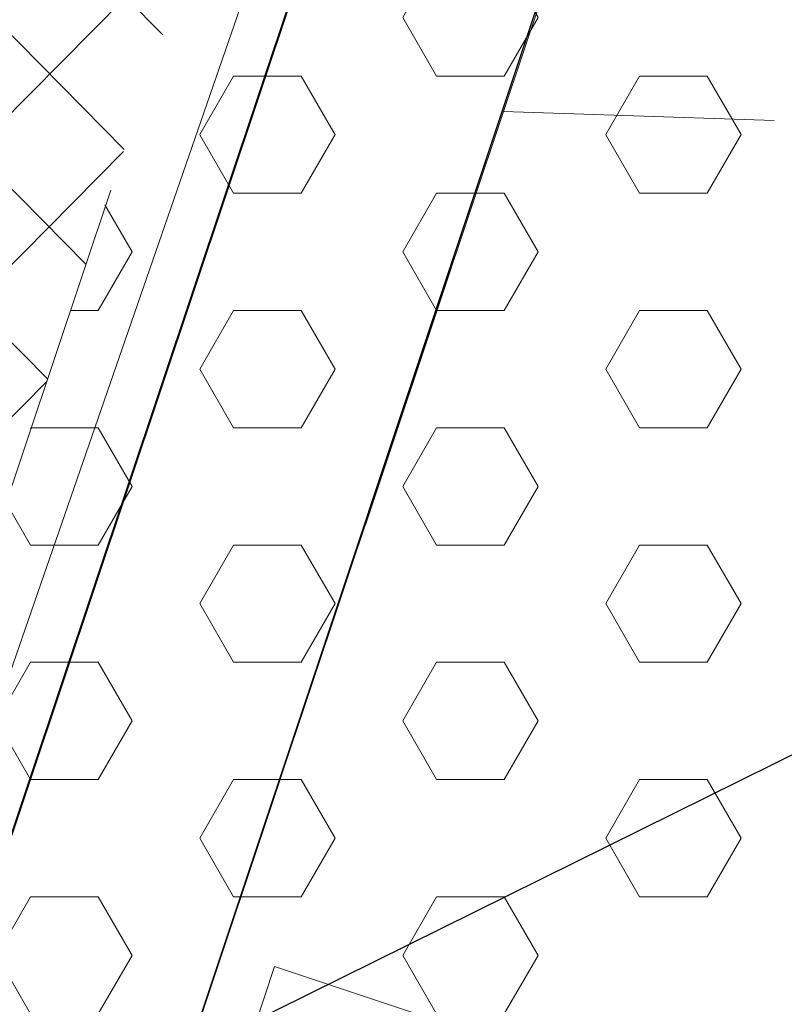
# Model space of a CAD drawing. Header units: metres. Extents: x 6599594 to 6600699, y 5687867 to 5691114.
# Tile 200 of 256: x 6599964.37 to 6599965.78, y 5688887.58 to 5688889.4. Entities that reach past the tile are written whole.
import ezdxf
from ezdxf import colors
from ezdxf.entities.mleader import LeaderData, LeaderLine
from ezdxf.math import Vec2, Vec3

# ---------------------------------------------------------------- set-up
doc = ezdxf.new("R2010")
doc.units = ezdxf.units.M
doc.header["$MEASUREMENT"] = 0
for name, pattern in [('1', [0]), ('BUG', [1.5, 1, -0.5]), ('GUK', [2, 1.5, -0.5]), ('GUZ', [1, 0.5, -0.5])]:
    doc.linetypes.add(name, pattern=pattern)
doc.layers.get('0').update_dxf_attribs({"color": 253, "linetype": 'CONTINUOUS', "lineweight": 13})
for name, color, linetype, lineweight in [('_bariery', 7, 'OGRODZENIE2', 40), ('_kolor chodnik', 50, '1', 5), ('_kolor jezdnia', 4, '1', 0), ('_kolor pobocze', 211, '1', 5), ('_kolor umocn', 7, '1', 5), ('_kolor zjazdy kostka', 7, '1', 5), ('_kolor ścieżka @ 1', 10, '1', 0), ('_krawedz jezdni i pobocza', 7, 'BUG', 15), ('_opis', 7, 'CONTINUOUS', 25), ('Dzialki', 130, '1', 30), ('Kontury', 252, 'GUK', 9), ('OT_Budowle', 7, 'CONTINUOUS', 0), ('OT_Komunikacja', 7, 'CONTINUOUS', 0), ('Uzytki', 252, 'GUZ', 9)]:
    doc.layers.add(name, color=color, linetype=linetype, lineweight=lineweight)
doc.styles.get("Standard").update_dxf_attribs({"font": 'ARIALN.TTF', "width": 0.75, "height": 1.199999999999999})
doc.linetypes.add('OGRODZENIE2', pattern='A,0.25,-0.1,[132,ltypeshp.shx,S=0.1,R=0,X=-0.1,Y=0],-0.1,1', length=1.45)
pattern_1 = [(45, (0, 0), (-0.1414213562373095, 0.1414213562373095), []), (135, (0, 0), (-0.1414213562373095, -0.1414213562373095), [])]

# ---------------------------------------------------------------- blocks, each defined once
blk = doc.blocks.new('_Dot')
at = {"color": 0, "linetype": 'ByBlock', "lineweight": -2}
blk.add_line((-0.5, 0), (-1, 0), dxfattribs=at)
at = {"color": 0, "linetype": 'ByBlock', "const_width": 0.5}
blk.add_lwpolyline([(-0.25, 0, 1), (0.25, 0, 1)], format="xyb", close=True, dxfattribs=at)
blk = doc.blocks.new('L_0_29_1')
at = {"color": 0, "linetype": 'Continuous', "lineweight": 13, "flags": 128}
blk.add_lwpolyline([(0, -0.5), (0, 0.5)], dxfattribs=at)

msp = doc.modelspace()

# ---------------------------------------------------------------- hatches: boundary and pattern name
at = {"layer": '_kolor chodnik'}
h = msp.add_hatch(dxfattribs=at)
h.set_pattern_fill('ANSI37', color=256, scale=1.6)
h.set_pattern_definition(pattern_1)
h.paths.add_polyline_path([(6599849.938171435, 5688542.085872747), (6599852.232147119, 5688548.938742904), (6599853.573135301, 5688548.489851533), (6599853.827082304, 5688549.248475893), (6599851.793849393, 5688549.929093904), (6599849.895278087, 5688548.982823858), (6599847.823506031, 5688542.793750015)])
edge = h.paths.add_edge_path()
edge.add_line((6600018.106075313, 5689087.454911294), (6600022.42781917, 5689091.229234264))
edge.add_line((6600022.42781917, 5689091.229234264), (6600020.233254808, 5689093.742094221))
edge.add_line((6600020.233254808, 5689093.742094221), (6600017.159471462, 5689091.057656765))
edge.add_arc((6600023.275194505, 5689085.385140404), 8.34143334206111, 137.1531558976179, 148.8016577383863)
edge.add_line((6600016.140105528, 5689089.706021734), (6600018.106075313, 5689087.454911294))
h.paths.add_polyline_path([(6600038.501784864, 5689187.59229436), (6600037.906968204, 5689187.700586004), (6600037.638296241, 5689186.224843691), (6600038.240083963, 5689186.115282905)])
h.paths.add_polyline_path([(6600069.098302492, 5689360.276020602), (6600068.321239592, 5689360.413462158), (6600068.064048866, 5689358.936495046), (6600068.836639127, 5689358.799546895)])
h.paths.add_polyline_path([(6600082.393785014, 5689362.950258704), (6600082.941124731, 5689366.103121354), (6600081.481377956, 5689366.361351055), (6600080.923159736, 5689363.210828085)])
h.paths.add_polyline_path([(6600074.022236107, 5689388.065861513), (6600072.983907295, 5689388.249860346), (6600072.723374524, 5689386.772538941), (6600073.760538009, 5689386.588865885)])
h.paths.add_polyline_path([(6600105.602402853, 5689486.45426531), (6600106.738797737, 5689489.760539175), (6600105.28818975, 5689490.281952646), (6600104.132785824, 5689486.965912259)])
h.paths.add_polyline_path([(6600132.519778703, 5689678.737346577), (6600131.636986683, 5689678.922259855), (6600131.330470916, 5689677.453953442), (6600132.212256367, 5689677.269208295)])
h.paths.add_polyline_path([(6600156.649397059, 5689798.7449027), (6600156.48800471, 5689797.95886096), (6600157.450195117, 5689797.757316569), (6600157.615023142, 5689798.542205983)])
h.paths.add_polyline_path([(6600189.055358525, 5689948.643107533), (6600187.902868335, 5689948.884512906), (6600187.600024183, 5689947.417400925), (6600188.748131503, 5689947.176379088)])
edge = h.paths.add_edge_path()
edge.add_line((6600204.459383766, 5690032.969035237), (6600204.153258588, 5690031.227801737))
edge.add_arc((6600202.328347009, 5690027.299936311), 4.331100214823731, 41.853001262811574, 65.08011546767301, ccw=False)
edge.add_arc((6600032.903931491, 5690051.979071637), 174.020003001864, 352.8070218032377, 353.495463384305)
edge.add_arc((6600202.372679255, 5690027.343587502), 5.999999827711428, 55.12102442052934, 69.64815978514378)
edge = h.paths.add_edge_path()
edge.add_line((6600205.046027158, 5690040.265402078), (6600204.972740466, 5690038.483452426))
edge.add_arc((6600203.986269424, 5690044.401803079), 5.999999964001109, 279.4630688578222, 294.9140560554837)
edge.add_line((6600206.513819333, 5690038.960158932), (6600206.607027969, 5690041.030672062))
edge.add_arc((6600203.986269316, 5690044.401803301), 4.270000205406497, 284.3702444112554, 307.86193139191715, ccw=False)
edge = h.paths.add_edge_path()
edge.add_arc((6600203.547470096, 5690044.558759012), 6.446878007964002, 324.43500910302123, 356.20133685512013, ccw=False)
edge.add_arc((6600203.986269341, 5690044.401803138), 6.000000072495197, 323.2169970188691, 357.4193489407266)
h.paths.add_polyline_path([(6600208.910055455, 5690121.713696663), (6600208.146285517, 5690121.748120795), (6600207.125602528, 5690121.794124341), (6600209.971605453, 5690121.665851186)])
edge = h.paths.add_edge_path()
edge.add_line((6600238.769818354, 5690481.648294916), (6600240.338176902, 5690490.87374652))
edge.add_line((6600240.338176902, 5690490.87374652), (6600241.251295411, 5690510.829461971))
edge.add_line((6600241.251295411, 5690510.829461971), (6600239.524022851, 5690510.928942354))
edge.add_line((6600239.524022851, 5690510.928942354), (6600238.633343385, 5690491.167757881))
edge.add_line((6600238.633343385, 5690491.167757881), (6600234.579716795, 5690467.661262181))
edge.add_line((6600234.579716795, 5690467.661262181), (6600234.449796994, 5690464.966873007))
edge.add_arc((6600242.443669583, 5690464.607462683), 8.001948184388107, 177.4256737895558, 268.2543056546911)
edge.add_line((6600242.199903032, 5690456.609228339), (6600242.216657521, 5690457.359274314))
edge.add_line((6600242.216657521, 5690457.359274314), (6600242.305257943, 5690458.836738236))
edge.add_arc((6600242.444504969, 5690464.607952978), 5.772894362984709, 177.0298084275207, 268.6178439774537, ccw=False)
edge.add_line((6600236.679365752, 5690464.907083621), (6600236.951876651, 5690470.95443634))
edge.add_line((6600236.951876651, 5690470.95443634), (6600238.15078669, 5690478.210832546))
edge.add_line((6600238.15078669, 5690478.210832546), (6600238.769818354, 5690481.648294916))
h.paths.add_polyline_path([(6600238.769818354, 5690481.648294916), (6600238.15078669, 5690478.210832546), (6600239.670056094, 5690477.930590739), (6600240.266710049, 5690481.376366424)])
edge = h.paths.add_edge_path()
edge.add_line((6600223.366500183, 5690460.339976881), (6600223.278629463, 5690457.997544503))
edge.add_arc((6600220.967166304, 5690465.656339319), 7.999999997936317, 286.7940807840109, 300.2738222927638)
edge.add_line((6600225.000231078, 5690458.747331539), (6600225.240084, 5690461.623695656))
edge.add_arc((6600221.105749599, 5690465.648640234), 5.76999998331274, 293.06724424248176, 315.7681070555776, ccw=False)
edge = h.paths.add_edge_path()
edge.add_arc((6600220.025145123, 5690444.676291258), 5.770000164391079, 37.996647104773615, 59.94382588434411, ccw=False)
edge.add_line((6600224.572175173, 5690448.22839199), (6600224.817793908, 5690451.081798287))
edge.add_arc((6600220.025145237, 5690444.676291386), 7.999999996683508, 53.19588653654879, 68.15166733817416)
edge.add_line((6600223.00235276, 5690452.101669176), (6600222.91504296, 5690449.670427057))
edge = h.paths.add_edge_path()
edge.add_arc((6600221.105749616, 5690465.648640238), 7.999999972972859, 328.0222308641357, 357.0132597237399)
edge.add_line((6600229.094882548, 5690465.23180147), (6600229.218816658, 5690467.593604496))
edge.add_line((6600229.218816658, 5690467.593604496), (6600228.218919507, 5690467.645774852))
edge.add_line((6600228.218919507, 5690467.645774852), (6600227.891778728, 5690461.411918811))
h.paths.add_polyline_path([(6600200.980142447, 5690012.236744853), (6600202.317278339, 5690011.956662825), (6600202.522293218, 5690012.935421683), (6600201.182321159, 5690013.216097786)])
h.paths.add_polyline_path([(6600196.457878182, 5689983.98337835), (6600195.202332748, 5689984.246370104), (6600194.899091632, 5689982.777335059), (6600196.150355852, 5689982.515240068)])
edge = h.paths.add_edge_path()
edge.add_line((6600112.305909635, 5689517.991018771), (6600112.691041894, 5689519.807934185))
edge.add_line((6600112.691041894, 5689519.807934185), (6600113.245521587, 5689522.423769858))
edge.add_line((6600113.245521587, 5689522.423769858), (6600111.553124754, 5689522.782507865))
edge.add_line((6600111.553124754, 5689522.782507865), (6600107.405864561, 5689503.21722655))
edge.add_line((6600107.405864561, 5689503.21722655), (6600099.494506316, 5689480.361667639))
edge.add_line((6600099.494506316, 5689480.361667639), (6600099.182814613, 5689478.891218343))
edge.add_arc((6600107.008997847, 5689477.232359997), 8.000059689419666, 168.0325629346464, 257.7529108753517)
edge.add_line((6600105.311960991, 5689469.414366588), (6600105.784990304, 5689471.593619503))
edge.add_arc((6600107.008927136, 5689477.232314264), 5.769999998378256, 168.0321375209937, 257.7533362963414, ccw=False)
edge.add_line((6600101.364343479, 5689478.42879883), (6600101.647245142, 5689479.76342708))
edge.add_line((6600101.647245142, 5689479.76342708), (6600104.132785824, 5689486.965912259))
edge.add_line((6600104.132785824, 5689486.965912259), (6600105.28818975, 5689490.281952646))
edge.add_line((6600105.28818975, 5689490.281952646), (6600108.240043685, 5689498.809726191))
edge.add_line((6600108.240043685, 5689498.809726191), (6600112.305909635, 5689517.991018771))
h.paths.add_polyline_path([(6600136.009573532, 5689645.499114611), (6600138.333647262, 5689645.012304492), (6600138.661671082, 5689646.578318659), (6600134.869459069, 5689647.372651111)])
at = {"layer": '_kolor jezdnia'}
h = msp.add_hatch(dxfattribs=at)
h.set_pattern_fill('ANSI37', color=4, scale=3.5)
h.set_pattern_definition([(45, (0, 0), (-0.3093592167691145, 0.3093592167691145), []), (135, (0, 0), (-0.3093592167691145, -0.3093592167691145), [])])
edge = h.paths.add_edge_path()
edge.add_line((6599833.066047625, 5688539.933393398), (6599850.649511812, 5688527.983462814))
edge.add_arc((6599857.337592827, 5688536.653968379), 10.95025544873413, 169.5012687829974, 232.3548431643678, ccw=False)
edge.add_arc((6599858.085851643, 5688536.618142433), 11.69295282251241, 162.2507788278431, 169.9967502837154, ccw=False)
edge.add_line((6599846.949484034, 5688540.182754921), (6599847.823506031, 5688542.793750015))
edge.add_line((6599847.823506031, 5688542.793750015), (6599849.895278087, 5688548.982823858))
edge.add_line((6599849.895278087, 5688548.982823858), (6599852.434748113, 5688556.56906746))
edge.add_line((6599852.434748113, 5688556.56906746), (6599928.48625871, 5688783.760284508))
edge.add_line((6599928.48625871, 5688783.760284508), (6599931.025728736, 5688791.34652811))
edge.add_line((6599931.025728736, 5688791.34652811), (6599996.657773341, 5688987.411326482))
edge.add_line((6599996.657773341, 5688987.411326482), (6599999.197243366, 5688994.997570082))
edge.add_line((6599999.197243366, 5688994.997570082), (6600021.930100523, 5689062.908193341))
edge.add_line((6600021.930100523, 5689062.908193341), (6600017.620224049, 5689067.371531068))
edge.add_line((6600017.620224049, 5689067.371531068), (6600016.714558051, 5689064.654078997))
edge.add_line((6600016.714558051, 5689064.654078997), (6600012.423620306, 5689051.835617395))
edge.add_line((6600012.423620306, 5689051.835617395), (6600009.884150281, 5689044.249373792))
edge.add_line((6600009.884150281, 5689044.249373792), (6599977.53516164, 5688947.612159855))
edge.add_line((6599977.53516164, 5688947.612159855), (6599974.995691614, 5688940.025916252))
edge.add_line((6599974.995691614, 5688940.025916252), (6599942.096912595, 5688841.746295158))
edge.add_line((6599942.096912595, 5688841.746295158), (6599939.557442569, 5688834.160051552))
edge.add_line((6599939.557442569, 5688834.160051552), (6599882.679288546, 5688664.246042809))
edge.add_line((6599882.679288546, 5688664.246042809), (6599880.139818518, 5688656.659799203))
edge.add_line((6599880.139818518, 5688656.659799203), (6599852.46454386, 5688573.984527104))
edge.add_line((6599852.46454386, 5688573.984527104), (6599842.470137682, 5688544.127903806))
edge.add_arc((6599835.706422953, 5688546.652910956), 7.219660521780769, 248.5480913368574, 339.52856074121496, ccw=False)
h.paths.add_polyline_path([(6600044.653202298, 5689172.271628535), (6600046.276244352, 5689181.431901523), (6600047.759199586, 5689189.801539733), (6600051.0603021, 5689208.432603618), (6600052.368792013, 5689215.817578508), (6600054.808584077, 5689229.587499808), (6600056.11707399, 5689236.972474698), (6600057.346666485, 5689243.912161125), (6600058.655146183, 5689251.297078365), (6600058.831439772, 5689252.292060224), (6600060.098987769, 5689259.445963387), (6600060.139929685, 5689259.677035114), (6600061.407468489, 5689266.830886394), (6600072.329030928, 5689328.470998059), (6600073.637511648, 5689335.855921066), (6600077.337304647, 5689356.73715072), (6600078.820259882, 5689365.106788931), (6600081.142794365, 5689378.214921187), (6600082.538516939, 5689386.092227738), (6600095.187867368, 5689457.483787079), (6600091.082877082, 5689465.8405575), (6600089.043088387, 5689454.328211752), (6600087.870641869, 5689447.711051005), (6600087.560133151, 5689445.958573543), (6600086.562151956, 5689440.326076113), (6600082.433200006, 5689417.022719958), (6600080.95024477, 5689408.65308175), (6600077.202698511, 5689387.502337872), (6600075.719743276, 5689379.132699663), (6600073.469199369, 5689366.430874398), (6600071.986244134, 5689358.061236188), (6600069.98686466, 5689346.776955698), (6600068.591142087, 5689338.899649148), (6600065.559290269, 5689321.78820693), (6600064.163567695, 5689313.910900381), (6600059.719426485, 5689288.828650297), (6600058.323703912, 5689280.951343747), (6600057.563846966, 5689276.662793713), (6600056.168124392, 5689268.785487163), (6600054.804920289, 5689261.091711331), (6600053.409197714, 5689253.21440478), (6600053.264817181, 5689252.399536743), (6600051.869094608, 5689244.522230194), (6600051.183555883, 5689240.653124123), (6600049.787833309, 5689232.775817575), (6600046.593849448, 5689214.749319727), (6600045.198126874, 5689206.872013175), (6600044.41754409, 5689202.466488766), (6600042.934588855, 5689194.096850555), (6600036.429952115, 5689157.38538759), (6600034.946996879, 5689149.01574938), (6600030.579776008, 5689124.367629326), (6600027.529365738, 5689107.151445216), (6600024.895072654, 5689094.014582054), (6600030.583685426, 5689094.264316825), (6600032.945013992, 5689106.191885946), (6600043.170247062, 5689163.901990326)])
edge = h.paths.add_edge_path()
edge.add_line((6600111.106812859, 5689535.144351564), (6600111.256844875, 5689535.85214863))
edge.add_line((6600111.256844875, 5689535.85214863), (6600112.915748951, 5689543.678261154))
edge.add_line((6600112.915748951, 5689543.678261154), (6600117.304772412, 5689564.384094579))
edge.add_line((6600117.304772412, 5689564.384094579), (6600119.067357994, 5689572.699339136))
edge.add_line((6600119.067357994, 5689572.699339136), (6600120.087667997, 5689577.512794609))
edge.add_line((6600120.087667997, 5689577.512794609), (6600121.642890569, 5689584.849775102))
edge.add_line((6600121.642890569, 5689584.849775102), (6600128.436769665, 5689616.900852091))
edge.add_line((6600128.436769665, 5689616.900852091), (6600129.991992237, 5689624.237832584))
edge.add_line((6600129.991992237, 5689624.237832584), (6600132.660554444, 5689636.827148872))
edge.add_line((6600132.660554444, 5689636.827148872), (6600133.208838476, 5689639.444704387))
edge.add_line((6600133.208838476, 5689639.444704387), (6600134.848957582, 5689647.274775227))
edge.add_line((6600134.848957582, 5689647.274775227), (6600138.97649476, 5689666.979995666))
edge.add_line((6600138.97649476, 5689666.979995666), (6600140.51410642, 5689674.320687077))
edge.add_line((6600140.51410642, 5689674.320687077), (6600145.209128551, 5689696.735129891))
edge.add_line((6600145.209128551, 5689696.735129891), (6600146.746740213, 5689704.075821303))
edge.add_line((6600146.746740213, 5689704.075821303), (6600151.462308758, 5689726.588354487))
edge.add_line((6600151.462308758, 5689726.588354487), (6600152.999920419, 5689733.929045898))
edge.add_line((6600152.999920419, 5689733.929045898), (6600155.244070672, 5689744.642813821))
edge.add_line((6600155.244070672, 5689744.642813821), (6600156.781682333, 5689751.983505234))
edge.add_line((6600156.781682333, 5689751.983505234), (6600161.635515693, 5689775.156126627))
edge.add_line((6600161.635515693, 5689775.156126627), (6600163.378142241, 5689783.475576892))
edge.add_line((6600163.378142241, 5689783.475576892), (6600163.850769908, 5689785.731942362))
edge.add_line((6600163.850769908, 5689785.731942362), (6600167.028500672, 5689800.902704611))
edge.add_line((6600167.028500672, 5689800.902704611), (6600179.49088801, 5689860.399222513))
edge.add_line((6600179.49088801, 5689860.399222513), (6600181.233514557, 5689868.718672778))
edge.add_line((6600181.233514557, 5689868.718672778), (6600181.84713393, 5689871.648144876))
edge.add_line((6600181.84713393, 5689871.648144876), (6600183.384745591, 5689878.988836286))
edge.add_line((6600183.384745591, 5689878.988836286), (6600184.935818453, 5689886.393792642))
edge.add_line((6600184.935818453, 5689886.393792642), (6600186.575937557, 5689894.223863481))
edge.add_line((6600186.575937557, 5689894.223863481), (6600194.05133812, 5689929.912074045))
edge.add_line((6600194.05133812, 5689929.912074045), (6600195.691457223, 5689937.742144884))
edge.add_line((6600195.691457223, 5689937.742144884), (6600202.915799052, 5689972.231779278))
edge.add_line((6600202.915799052, 5689972.231779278), (6600204.555918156, 5689980.061850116))
edge.add_line((6600204.555918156, 5689980.061850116), (6600206.062781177, 5689987.255744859))
edge.add_line((6600206.062781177, 5689987.255744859), (6600207.702900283, 5689995.085815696))
edge.add_line((6600207.702900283, 5689995.085815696), (6600210.232559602, 5690007.162628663))
edge.add_line((6600210.232559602, 5690007.162628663), (6600211.694938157, 5690014.144150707))
edge.add_arc((6600028.177652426, 5690052.584442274), 187.5000004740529, 348.1696294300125, 357.4195276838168)
edge.add_line((6600215.487522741, 5690044.142720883), (6600208.310270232, 5690026.480446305))
edge.add_arc((6600032.903933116, 5690051.97907145), 177.2500013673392, 348.1696294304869, 351.7289130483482, ccw=False)
edge.add_line((6600206.38894146, 5690015.640182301), (6600205.966941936, 5690013.625519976))
edge.add_line((6600205.966941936, 5690013.625519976), (6600204.326822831, 5690005.795449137))
edge.add_line((6600204.326822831, 5690005.795449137), (6600197.076961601, 5689971.183982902))
edge.add_line((6600197.076961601, 5689971.183982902), (6600195.334335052, 5689962.864532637))
edge.add_line((6600195.334335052, 5689962.864532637), (6600193.44722506, 5689953.855305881))
edge.add_line((6600193.44722506, 5689953.855305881), (6600191.909227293, 5689946.512771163))
edge.add_line((6600191.909227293, 5689946.512771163), (6600185.496844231, 5689915.899498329))
edge.add_line((6600185.496844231, 5689915.899498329), (6600183.856521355, 5689908.068454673))
edge.add_line((6600183.856521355, 5689908.068454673), (6600182.066605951, 5689899.523243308))
edge.add_line((6600182.066605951, 5689899.523243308), (6600180.32407057, 5689891.204228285))
edge.add_line((6600180.32407057, 5689891.204228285), (6600174.320344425, 5689862.541919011))
edge.add_line((6600174.320344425, 5689862.541919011), (6600172.577809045, 5689854.222903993))
edge.add_line((6600172.577809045, 5689854.222903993), (6600163.663810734, 5689811.666703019))
edge.add_line((6600163.663810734, 5689811.666703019), (6600162.023782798, 5689803.837067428))
edge.add_line((6600162.023782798, 5689803.837067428), (6600160.924220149, 5689798.587659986))
edge.add_line((6600160.924220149, 5689798.587659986), (6600159.279208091, 5689790.734229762))
edge.add_line((6600159.279208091, 5689790.734229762), (6600157.107250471, 5689780.365115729))
edge.add_line((6600157.107250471, 5689780.365115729), (6600155.462238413, 5689772.511685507))
edge.add_line((6600155.462238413, 5689772.511685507), (6600153.380318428, 5689762.572418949))
edge.add_line((6600153.380318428, 5689762.572418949), (6600151.735124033, 5689754.718118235))
edge.add_line((6600151.735124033, 5689754.718118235), (6600148.586504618, 5689739.686336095))
edge.add_line((6600148.586504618, 5689739.686336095), (6600146.885007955, 5689731.563243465))
edge.add_line((6600146.885007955, 5689731.563243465), (6600141.75088822, 5689707.052510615))
edge.add_line((6600141.75088822, 5689707.052510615), (6600140.110896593, 5689699.223048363))
edge.add_line((6600140.110896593, 5689699.223048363), (6600133.483561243, 5689667.583574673))
edge.add_line((6600133.483561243, 5689667.583574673), (6600131.860394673, 5689659.834436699))
edge.add_line((6600131.860394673, 5689659.834436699), (6600131.740984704, 5689659.26436315))
edge.add_line((6600131.740984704, 5689659.26436315), (6600130.117814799, 5689651.515209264))
edge.add_line((6600130.117814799, 5689651.515209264), (6600127.27873359, 5689637.961189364))
edge.add_line((6600127.27873359, 5689637.961189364), (6600126.924568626, 5689636.290366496))
edge.add_line((6600126.924568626, 5689636.290366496), (6600125.166244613, 5689627.995226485))
edge.add_line((6600125.166244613, 5689627.995226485), (6600118.009503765, 5689594.232298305))
edge.add_line((6600118.009503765, 5689594.232298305), (6600116.25117975, 5689585.937158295))
edge.add_line((6600116.25117975, 5689585.937158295), (6600113.665314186, 5689573.737975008))
edge.add_line((6600113.665314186, 5689573.737975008), (6600111.898534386, 5689565.402943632))
edge.add_line((6600111.898534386, 5689565.402943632), (6600104.889982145, 5689532.339115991))
edge.add_line((6600104.889982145, 5689532.339115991), (6600103.22663594, 5689524.492047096))
edge.add_line((6600103.22663594, 5689524.492047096), (6600096.623876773, 5689493.342605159))
edge.add_line((6600096.623876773, 5689493.342605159), (6600094.968986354, 5689485.535427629))
edge.add_line((6600094.968986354, 5689485.535427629), (6600094.300101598, 5689482.379870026))
edge.add_line((6600094.300101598, 5689482.379870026), (6600099.182814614, 5689478.891218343))
edge.add_line((6600099.182814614, 5689478.891218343), (6600099.494506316, 5689480.361667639))
edge.add_line((6600099.494506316, 5689480.361667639), (6600111.106812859, 5689535.144351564))
edge = h.paths.add_edge_path()
edge.add_arc((6600239.213891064, 5690851.400367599), 10.00000000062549, -2.8342403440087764, 76.13703556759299, ccw=False)
edge.add_line((6600249.201658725, 5690850.905901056), (6600249.082723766, 5690848.503524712))
edge.add_line((6600249.082723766, 5690848.503524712), (6600247.016487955, 5690806.767468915))
edge.add_line((6600247.016487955, 5690806.767468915), (6600246.092398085, 5690789.152178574))
edge.add_line((6600246.092398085, 5690789.152178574), (6600233.768116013, 5690572.015170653))
edge.add_line((6600233.768116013, 5690572.015170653), (6600228.959056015, 5690465.296202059))
edge.add_line((6600228.959056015, 5690465.296202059), (6600234.588724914, 5690465.017134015))
edge.add_line((6600234.588724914, 5690465.017134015), (6600239.262540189, 5690571.767576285))
edge.add_line((6600239.262540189, 5690571.767576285), (6600252.50503885, 5690806.400146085))
edge.add_line((6600252.50503885, 5690806.400146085), (6600254.569211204, 5690848.094521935))
edge.add_arc((6600262.559425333, 5690847.6989487), 7.999999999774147, 76.13703557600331, 177.1657596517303, ccw=False)
edge.add_line((6600264.476229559, 5690855.465921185), (6600241.609896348, 5690861.109083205))
edge = h.paths.add_edge_path()
edge.add_line((6600250.031475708, 5690451.625307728), (6600250.231741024, 5690455.772579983))
edge.add_line((6600250.231741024, 5690455.772579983), (6600246.257763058, 5690456.417303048))
edge.add_line((6600246.257763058, 5690456.417303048), (6600242.171761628, 5690456.61060902))
edge.add_arc((6600242.563100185, 5690464.586983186), 7.985968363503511, 176.9123644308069, 267.1911945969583, ccw=False)
edge.add_line((6600234.588724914, 5690465.017134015), (6600228.959056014, 5690465.296202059))
edge.add_arc((6600220.965133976, 5690465.657286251), 8.002072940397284, 267.8289300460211, 357.413716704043, ccw=False)
edge.add_line((6600220.661989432, 5690457.660957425), (6600212.406915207, 5690458.119572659))
edge.add_line((6600212.406915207, 5690458.119572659), (6600208.431872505, 5690457.817501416))
edge.add_line((6600208.431872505, 5690457.817501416), (6600208.233912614, 5690454.548331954))
edge.add_line((6600208.233912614, 5690454.548331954), (6600212.129565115, 5690453.127270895))
edge.add_line((6600212.129565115, 5690453.127270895), (6600218.640548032, 5690452.76554962))
edge.add_line((6600218.640548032, 5690452.76554962), (6600216.486747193, 5690452.885205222))
edge.add_line((6600216.486747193, 5690452.885205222), (6600220.468905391, 5690452.663974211))
edge.add_arc((6600220.025145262, 5690444.676291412), 7.99999997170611, -0.3386579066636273, 86.8201700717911, ccw=False)
edge.add_line((6600228.025005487, 5690444.629006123), (6600227.803602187, 5690439.649256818))
edge.add_line((6600227.803602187, 5690439.649256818), (6600226.885525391, 5690435.936828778))
edge.add_line((6600226.885525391, 5690435.936828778), (6600225.534849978, 5690405.967249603))
edge.add_line((6600225.534849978, 5690405.967249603), (6600226.115199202, 5690402.187514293))
edge.add_line((6600226.115199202, 5690402.187514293), (6600213.445139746, 5690121.008786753))
edge.add_line((6600213.445139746, 5690121.008786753), (6600213.352800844, 5690118.960058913))
edge.add_line((6600213.352800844, 5690118.960058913), (6600209.980184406, 5690044.131649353))
edge.add_arc((6600203.98626942, 5690044.401803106), 5.999999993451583, 257.4162346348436, 357.41934921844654, ccw=False)
edge.add_line((6600202.679069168, 5690038.545931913), (6600201.589735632, 5690033.666039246))
edge.add_line((6600201.589735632, 5690033.666039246), (6600203.67987942, 5690033.199458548))
edge.add_arc((6600202.372679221, 5690027.343587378), 5.999999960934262, -8.27108729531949, 77.41623506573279, ccw=False)
edge.add_line((6600208.310270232, 5690026.480446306), (6600215.487522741, 5690044.142720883))
edge.add_line((6600215.487522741, 5690044.142720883), (6600216.199687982, 5690059.9446614))
edge.add_line((6600216.199687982, 5690059.9446614), (6600216.537356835, 5690067.437056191))
edge.add_line((6600216.537356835, 5690067.437056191), (6600223.893528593, 5690230.66011469))
edge.add_line((6600223.893528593, 5690230.66011469), (6600224.231197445, 5690238.152509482))
edge.add_line((6600224.231197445, 5690238.152509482), (6600233.507835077, 5690443.987992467))
edge.add_arc((6600241.499722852, 5690443.627812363), 7.999999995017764, 87.29208981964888, 177.4195277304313, ccw=False)
edge.add_line((6600241.877677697, 5690451.618879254), (6600246.021541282, 5690451.422886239))
edge.add_line((6600246.021541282, 5690451.422886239), (6600246.427694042, 5690451.44338883))
edge.add_line((6600246.427694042, 5690451.44338883), (6600246.79397003, 5690451.461878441))
edge.add_line((6600246.79397003, 5690451.461878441), (6600250.031475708, 5690451.625307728))
edge = h.paths.add_edge_path()
edge.add_line((6600007.33756506, 5689086.20374581), (6600006.980466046, 5689080.740822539))
edge.add_line((6600006.980466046, 5689080.740822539), (6600007.229745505, 5689080.720859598))
edge.add_line((6600007.229745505, 5689080.720859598), (6600008.093335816, 5689080.601653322))
edge.add_line((6600008.093335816, 5689080.601653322), (6600008.702681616, 5689080.53831051))
edge.add_arc((6600008.140193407, 5689070.554142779), 9.999999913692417, -18.557800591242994, 86.77547804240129, ccw=False)
edge.add_line((6600017.620224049, 5689067.371531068), (6600021.930100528, 5689062.908193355))
edge.add_arc((6599734.83819726, 5689159.011261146), 302.7499967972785, 341.4922000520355, 343.8640860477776)
edge.add_arc((6600034.895369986, 5689072.315877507), 9.581213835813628, 98.63328270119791, 164.5273290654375, ccw=False)
edge.add_line((6600033.457137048, 5689081.788529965), (6600033.832640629, 5689081.798737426))
edge.add_line((6600033.832640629, 5689081.798737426), (6600034.422462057, 5689082.05700874))
edge.add_line((6600034.422462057, 5689082.05700874), (6600036.833623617, 5689082.139040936))
edge.add_line((6600036.833623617, 5689082.139040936), (6600036.730225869, 5689087.148851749))
edge.add_line((6600036.730225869, 5689087.148851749), (6600036.579860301, 5689087.134303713))
edge.add_arc((6600036.479565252, 5689093.136286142), 6.002820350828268, 169.1687651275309, 270.9573417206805, ccw=False)
edge.add_line((6600030.583685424, 5689094.264316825), (6600024.895072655, 5689094.014582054))
edge.add_arc((6600015.200558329, 5689096.162123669), 9.929528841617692, 271.0943432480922, 347.5094668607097, ccw=False)
edge.add_arc((6600014.909438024, 5689089.646776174), 3.446070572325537, 264.4236009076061, 278.0194998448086, ccw=False)
edge.add_line((6600014.574573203, 5689086.217014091), (6600014.299554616, 5689086.232508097))
edge.add_line((6600014.299554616, 5689086.232508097), (6600010.474232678, 5689086.448019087))
edge.add_line((6600010.474232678, 5689086.448019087), (6600007.33756506, 5689086.20374581))
edge = h.paths.add_edge_path()
edge.add_line((6600105.490725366, 5689463.953528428), (6600106.927559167, 5689464.047234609))
edge.add_line((6600106.927559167, 5689464.047234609), (6600107.835, 5689468.66))
edge.add_line((6600107.835, 5689468.66), (6600105.311960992, 5689469.414366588))
edge.add_arc((6600107.008997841, 5689477.232359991), 8.000059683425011, 168.0325628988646, 257.75291091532, ccw=False)
edge.add_line((6600099.182814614, 5689478.891218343), (6600094.300101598, 5689482.379870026))
edge.add_arc((6600586.245114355, 5689378.104238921), 502.8750369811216, 168.032376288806, 169.9522165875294)
edge.add_line((6600091.082877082, 5689465.8405575), (6600095.187867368, 5689457.483787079))
edge.add_arc((6600103.065173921, 5689456.088064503), 8.000000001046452, 77.7533362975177, 169.9524553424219, ccw=False)
edge.add_line((6600104.762140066, 5689463.906012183), (6600105.490725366, 5689463.953528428))
at = {"layer": '_kolor pobocze'}
h = msp.add_hatch(dxfattribs=at)
h.set_pattern_fill('ANSI37', color=256, scale=1.6)
h.set_pattern_definition(pattern_1)
edge = h.paths.add_edge_path()
edge.add_line((6600035.926965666, 5689101.569442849), (6600036.046865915, 5689102.311543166))
edge.add_arc((6600058.171848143, 5689233.778275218), 133.3154772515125, 259.4578941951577, 260.4470163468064, ccw=False)
edge.add_line((6600033.780707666, 5689102.713067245), (6600032.142559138, 5689101.847662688))
edge.add_arc((6599734.838175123, 5689159.011266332), 302.7500195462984, 347.6801154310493, 349.11639019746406, ccw=False)
edge.add_arc((6600036.478170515, 5689093.133441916), 6.000000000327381, 167.68011541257, 271.5571101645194)
edge.add_line((6600036.64121064, 5689087.1356575), (6600036.730491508, 5689087.137804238))
edge.add_line((6600036.730491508, 5689087.137804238), (6600036.712463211, 5689087.887583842))
edge.add_line((6600036.712463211, 5689087.887583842), (6600036.559840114, 5689087.884077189))
edge.add_arc((6600036.482532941, 5689093.14290691), 5.259397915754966, 170.6455005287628, 270.8422131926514, ccw=False)
edge.add_arc((6600545.796425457, 5688991.216220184), 524.6691769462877, 167.9170060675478, 168.7028219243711, ccw=False)
edge.add_line((6600032.751078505, 5689101.044345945), (6600034.011432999, 5689101.917298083))
edge.add_line((6600034.011432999, 5689101.917298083), (6600035.926965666, 5689101.569442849))
edge = h.paths.add_edge_path()
edge.add_line((6600002.828843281, 5688994.032881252), (6600003.066918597, 5688994.74409159))
edge.add_line((6600003.066918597, 5688994.74409159), (6600001.227880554, 5688995.359703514))
edge.add_line((6600001.227880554, 5688995.359703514), (6600000.55876659, 5688996.702196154))
edge.add_line((6600000.55876659, 5688996.702196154), (6600022.641310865, 5689062.67011804))
edge.add_arc((6599734.838193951, 5689159.011262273), 303.5000002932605, 341.4922000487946, 343.8640860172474)
edge.add_arc((6600035.267451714, 5689072.092773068), 9.250000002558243, 91.55711016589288, 163.8640860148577, ccw=False)
edge.add_line((6600035.016098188, 5689081.339357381), (6600036.868703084, 5689081.389717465))
edge.add_line((6600036.868703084, 5689081.389717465), (6600036.850674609, 5689082.139504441))
edge.add_line((6600036.850674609, 5689082.139504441), (6600034.99571817, 5689082.089080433))
edge.add_arc((6600035.267451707, 5689072.092773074), 9.999999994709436, 91.55711014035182, 163.8640860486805)
edge.add_arc((6599734.838192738, 5689159.011262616), 302.7500015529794, 341.4922000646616, 343.8640860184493, ccw=False)
edge.add_line((6600021.930100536, 5689062.908193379), (6599999.748942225, 5688996.645678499))
edge.add_line((6599999.748942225, 5688996.645678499), (6600000.695212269, 5688994.747107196))
edge.add_line((6600000.695212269, 5688994.747107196), (6600002.828843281, 5688994.032881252))
h.paths.add_polyline_path([(6599971.7492186, 5688907.297112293), (6599971.084233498, 5688908.631320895), (6599997.822068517, 5688988.526766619), (6599999.164561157, 5688989.195880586), (6600001.003599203, 5688988.580268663), (6600001.241674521, 5688989.291479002), (6599999.108043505, 5688990.005704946), (6599997.209472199, 5688989.059434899), (6599970.270280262, 5688908.583087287), (6599971.216550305, 5688906.684515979), (6599973.350181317, 5688905.970290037), (6599973.588256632, 5688906.681500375)])
h.paths.add_polyline_path([(6599932.504667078, 5688790.060553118), (6599931.835553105, 5688791.403045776), (6599968.343406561, 5688900.4641754), (6599969.685899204, 5688901.133289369), (6599971.524937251, 5688900.517677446), (6599971.763012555, 5688901.228887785), (6599969.629381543, 5688901.94311373), (6599967.730810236, 5688900.996843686), (6599931.025728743, 5688791.34652811), (6599931.971998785, 5688789.447956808), (6599934.105629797, 5688788.73373086), (6599934.343705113, 5688789.4449412)])
at = {"layer": '_kolor umocn', "ltscale": 0.5}
h = msp.add_hatch(dxfattribs=at)
h.set_pattern_fill('HEX', color=256)
h.set_pattern_definition([(0, (-270.7389997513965, -1820.574136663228), (0, 0.2165063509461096), [0.125, -0.25]), (120, (-270.7389997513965, -1820.574136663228), (-0.1875, -0.1082531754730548), [0.1249999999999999, -0.2499999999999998]), (60, (-270.6139997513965, -1820.574136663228), (-0.1875, 0.1082531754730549), [0.125, -0.25])])
h.paths.add_polyline_path([(6599963.851215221, 5688887.044502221), (6599964.753310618, 5688886.760114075), (6599964.042698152, 5688884.678040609), (6599965.554719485, 5688884.194859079), (6599966.241745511, 5688886.23111347), (6599966.690898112, 5688886.364143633), (6599968.215114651, 5688890.664646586), (6599967.857307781, 5688891.470982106), (6599965.622863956, 5688892.337007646)])
at = {"layer": '_kolor zjazdy kostka'}
h = msp.add_hatch(dxfattribs=at)
h.set_pattern_fill('ANSI37', color=256, scale=1.6)
h.set_pattern_definition(pattern_1)
h.paths.add_polyline_path([(6600244.137440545, 5690813.934732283), (6600242.369522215, 5690814.022127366), (6600242.097568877, 5690808.528921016), (6600243.865482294, 5690808.441426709)])
h.paths.add_polyline_path([(6600247.012128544, 5690806.679412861), (6600247.442736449, 5690815.377295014), (6600247.393289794, 5690814.378518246), (6600247.113277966, 5690808.722537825)])
h.paths.add_polyline_path([(6600242.297085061, 5690788.088808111), (6600240.958726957, 5690788.155683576), (6600240.648818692, 5690782.664569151), (6600241.987258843, 5690782.599147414)])
h.paths.add_polyline_path([(6600245.558275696, 5690780.919298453), (6600246.037231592, 5690789.405686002), (6600244.985820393, 5690788.453468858), (6600244.612601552, 5690781.981345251)])
h.paths.add_polyline_path([(6600241.348405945, 5690723.711515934), (6600242.272017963, 5690722.691689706), (6600242.749709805, 5690731.155680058), (6600241.698138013, 5690730.203317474), (6600241.472690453, 5690726.27550499)])
h.paths.add_polyline_path([(6600225.772794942, 5690394.589141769), (6600224.731429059, 5690393.637598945), (6600224.461246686, 5690387.644646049), (6600225.412923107, 5690386.603142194)])
h.paths.add_polyline_path([(6600223.012390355, 5690333.280720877), (6600223.372595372, 5690341.272607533), (6600222.32835346, 5690340.318436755), (6600222.058239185, 5690334.324941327)])
h.paths.add_polyline_path([(6600215.496388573, 5690166.390602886), (6600215.856593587, 5690174.382489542), (6600214.812834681, 5690173.428760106), (6600214.542018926, 5690167.435062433)])
h.paths.add_polyline_path([(6600212.446537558, 5690121.053392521), (6600213.399499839, 5690120.010473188), (6600213.788744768, 5690128.503024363), (6600212.745135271, 5690127.54943145)])
h.paths.add_polyline_path([(6600209.977420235, 5690121.665589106), (6600210.225142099, 5690127.162117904), (6600207.346107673, 5690127.291879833), (6600207.119593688, 5690121.794395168)])
h.paths.add_polyline_path([(6600207.950178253, 5690070.725854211), (6600204.880846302, 5690070.828947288), (6600204.643784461, 5690065.333808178), (6600207.702521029, 5690065.204598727)])
h.paths.add_polyline_path([(6600200.981479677, 5690012.236464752), (6600199.969248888, 5690007.339980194), (6600201.282587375, 5690007.064882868), (6600202.31726072, 5690011.956666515)])
h.paths.add_polyline_path([(6600193.613960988, 5689970.406358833), (6600192.398010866, 5689970.660657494), (6600191.286205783, 5689965.274578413), (6600192.486379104, 5689965.023185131)])
h.paths.add_polyline_path([(6600189.061271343, 5689948.671423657), (6600189.98413328, 5689953.050774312), (6600188.818902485, 5689953.32186217), (6600187.908781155, 5689948.91282903)])
h.paths.add_polyline_path([(6600180.976201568, 5689915.317449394), (6600179.952861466, 5689910.421322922), (6600181.008474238, 5689910.200199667), (6600182.033843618, 5689915.09540201)])
h.paths.add_polyline_path([(6600176.508279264, 5689893.538690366), (6600177.476023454, 5689893.335973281), (6600178.603605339, 5689898.719146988), (6600177.636002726, 5689898.922290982)])
h.paths.add_polyline_path([(6600179.28182965, 5689859.401159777), (6600180.522246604, 5689860.211927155), (6600181.057490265, 5689860.561775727), (6600183.598022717, 5689860.029600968), (6600184.726606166, 5689865.412570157), (6600182.186324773, 5689865.943033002), (6600181.604764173, 5689866.832779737), (6600181.024456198, 5689867.720610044)])
h.paths.add_polyline_path([(6600160.200810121, 5689810.862606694), (6600159.232772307, 5689811.065842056), (6600158.207991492, 5689806.171529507), (6600159.175735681, 5689805.968812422)])
h.paths.add_polyline_path([(6600156.49391753, 5689797.987177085), (6600155.463416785, 5689793.068691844), (6600156.431160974, 5689792.865974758), (6600157.461419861, 5689797.784520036)])
edge = h.paths.add_edge_path()
edge.add_arc((6600173.111981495, 5689800.679690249), 5.999999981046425, 204.673115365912, 239.5411154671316, ccw=False)
edge.add_arc((6600173.162096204, 5689800.685330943), 6.047914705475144, 168.3203586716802, 204.5234866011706, ccw=False)
edge.add_line((6600167.239404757, 5689801.9096668), (6600163.651667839, 5689784.781499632))
edge.add_arc((6600169.524220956, 5689783.551410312), 5.999999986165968, 139.2146049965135, 168.1696294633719, ccw=False)
edge.add_arc((6600169.524220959, 5689783.551410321), 5.999999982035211, 96.80962310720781, 139.2146050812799, ccw=False)
edge.add_line((6600168.812796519, 5689789.509083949), (6600170.070461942, 5689795.507731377))
h.paths.add_polyline_path([(6600163.526364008, 5689776.866746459), (6600166.051243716, 5689776.337874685), (6600167.179826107, 5689781.720838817), (6600164.653945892, 5689782.249920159), (6600163.941148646, 5689783.340449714), (6600163.493329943, 5689784.025580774), (6600161.750703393, 5689775.706130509), (6600162.438017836, 5689776.155376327)])
h.paths.add_polyline_path([(6600152.614191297, 5689774.643430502), (6600153.639138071, 5689779.536616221), (6600152.646757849, 5689779.744928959), (6600151.646447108, 5689774.846147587)])
h.paths.add_polyline_path([(6600150.121074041, 5689767.466820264), (6600148.177624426, 5689758.16795459), (6600149.115997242, 5689757.971390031), (6600151.066362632, 5689767.268392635)])
h.paths.add_polyline_path([(6600142.970741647, 5689739.332500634), (6600141.888449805, 5689734.142420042), (6600144.036614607, 5689733.695518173), (6600145.123068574, 5689738.882330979)])
h.paths.add_polyline_path([(6600136.256357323, 5689701.052153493), (6600137.154085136, 5689700.864096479), (6600138.287960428, 5689706.274871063), (6600137.386492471, 5689706.464182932)])
h.paths.add_polyline_path([(6600130.081494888, 5689667.099389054), (6600129.212847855, 5689667.281639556), (6600128.083282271, 5689661.898895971), (6600128.953953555, 5689661.716447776)])
h.paths.add_polyline_path([(6600128.397394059, 5689659.030340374), (6600127.554144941, 5689659.207226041), (6600126.49340855, 5689653.810049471), (6600127.269860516, 5689653.647397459)])
h.paths.add_polyline_path([(6600134.990411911, 5689640.633636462), (6600137.30714639, 5689640.148363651), (6600138.339560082, 5689645.040620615), (6600136.015486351, 5689645.500958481), (6600135.435178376, 5689646.388788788), (6600134.8548704, 5689647.276619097), (6600133.214751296, 5689639.446548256), (6600134.102581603, 5689640.026856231)])
h.paths.add_polyline_path([(6600122.164164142, 5689634.294831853), (6600121.024067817, 5689628.914244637), (6600122.015114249, 5689628.705875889), (6600123.155614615, 5689634.086346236)])
h.paths.add_polyline_path([(6600114.54207576, 5689593.450769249), (6600113.493359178, 5689593.398339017), (6600112.364315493, 5689588.045694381), (6600113.29076438, 5689587.54753241)])
h.paths.add_polyline_path([(6600110.194543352, 5689572.941097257), (6600109.20781945, 5689573.148880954), (6600108.067717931, 5689567.768269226), (6600109.05014319, 5689567.535215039)])
h.paths.add_polyline_path([(6600119.083213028, 5689565.540446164), (6600119.089125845, 5689565.542290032), (6600121.462438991, 5689565.065690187), (6600122.598093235, 5689570.447168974), (6600120.229622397, 5689570.949214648), (6600119.651446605, 5689571.8119627), (6600119.073270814, 5689572.727655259), (6600117.310757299, 5689564.412754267)])
h.paths.add_polyline_path([(6600101.698666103, 5689532.937884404), (6600100.730666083, 5689533.141679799), (6600099.694214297, 5689528.250234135), (6600100.669121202, 5689528.045267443)])
h.paths.add_polyline_path([(6600094.064021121, 5689496.827028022), (6600093.080194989, 5689497.033910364), (6600092.036590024, 5689492.143967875), (6600093.038865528, 5689491.933250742)])
h.paths.add_polyline_path([(6600083.709836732, 5689453.74980843), (6600082.738586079, 5689448.336231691), (6600084.647281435, 5689448.027407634), (6600085.606840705, 5689453.416583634)])
h.paths.add_polyline_path([(6600084.434394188, 5689446.82589514), (6600083.348896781, 5689447.018140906), (6600082.567374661, 5689442.58660872), (6600083.649300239, 5689442.394910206)])
h.paths.add_polyline_path([(6600078.04194071, 5689410.721110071), (6600078.996952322, 5689416.137564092), (6600078.054833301, 5689416.304853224), (6600077.111232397, 5689410.886043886)])
h.paths.add_polyline_path([(6600072.911565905, 5689386.768652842), (6600071.960466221, 5689381.312635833), (6600072.800073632, 5689381.16322159), (6600073.766450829, 5689386.590709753)])
h.paths.add_polyline_path([(6600082.887400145, 5689379.432062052), (6600085.278102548, 5689379.03494316), (6600086.160383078, 5689383.956496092), (6600083.759726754, 5689384.355378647), (6600083.152078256, 5689385.224725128), (6600082.544429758, 5689386.094071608), (6600081.148707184, 5689378.216765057), (6600082.018053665, 5689378.824413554)])
h.paths.add_polyline_path([(6600080.731401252, 5689363.247695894), (6600080.041469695, 5689363.369939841), (6600079.433821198, 5689364.239286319), (6600078.8261727, 5689365.1086328), (6600077.343217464, 5689356.73899459), (6600078.212563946, 5689357.346643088), (6600079.081910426, 5689357.954291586), (6600081.429189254, 5689357.564866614), (6600082.388748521, 5689362.980514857)])
h.paths.add_polyline_path([(6600069.104215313, 5689360.304336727), (6600070.063917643, 5689365.720487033), (6600069.2708267, 5689365.861009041), (6600068.327152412, 5689360.441778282)])
h.paths.add_polyline_path([(6600066.550616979, 5689345.891799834), (6600065.546169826, 5689346.069805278), (6600064.677796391, 5689341.145792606), (6600065.678290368, 5689340.968483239)])
h.paths.add_polyline_path([(6600061.138656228, 5689321.077501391), (6600060.270282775, 5689316.15348863), (6600061.250715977, 5689315.979734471), (6600062.127590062, 5689320.902245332)])
h.paths.add_polyline_path([(6600055.325252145, 5689288.11325564), (6600054.456878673, 5689283.189242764), (6600055.410852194, 5689283.020177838), (6600056.283178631, 5689287.917022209)])
h.paths.add_polyline_path([(6600048.045675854, 5689182.819289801), (6600050.371939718, 5689182.407116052), (6600051.31444535, 5689187.67761207), (6600048.980409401, 5689188.064690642), (6600048.372760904, 5689188.934037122), (6600047.765112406, 5689189.803383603), (6600046.306982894, 5689181.603992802), (6600046.972918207, 5689182.069462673)])
h.paths.add_polyline_path([(6600040.943690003, 5689201.374141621), (6600039.339175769, 5689201.66987967), (6600038.429882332, 5689196.244216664), (6600039.984130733, 5689195.958493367)])
h.paths.add_polyline_path([(6600032.993704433, 5689156.473759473), (6600032.278185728, 5689156.600537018), (6600031.299242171, 5689151.188930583), (6600032.034145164, 5689151.058111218)])
h.paths.add_polyline_path([(6600026.309179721, 5689123.603833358), (6600025.417362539, 5689118.683970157), (6600026.271201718, 5689118.532684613), (6600027.143528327, 5689123.456001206)])
h.paths.add_polyline_path([(6600013.302986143, 5689054.462576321), (6600015.842456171, 5689062.048819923), (6600014.576741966, 5689061.417973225), (6600012.672139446, 5689055.728290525)])
h.paths.add_polyline_path([(6599974.547216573, 5688938.686171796), (6599977.086686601, 5688946.272415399), (6599975.820972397, 5688945.641568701), (6599973.916369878, 5688939.951886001)])
h.paths.add_polyline_path([(6599942.102825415, 5688841.748139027), (6599940.837111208, 5688841.117292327), (6599938.932508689, 5688835.427609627), (6599939.563355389, 5688834.161895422)])
h.paths.add_polyline_path([(6599882.685201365, 5688664.247886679), (6599881.419487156, 5688663.617039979), (6599879.514884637, 5688657.927357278), (6599880.145731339, 5688656.661643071)])
h.paths.add_polyline_path([(6599851.799762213, 5688549.930937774), (6599853.832995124, 5688549.250319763), (6599855.42016389, 5688553.991722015), (6599853.386930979, 5688554.672340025), (6599852.913795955, 5688555.621625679), (6599852.440660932, 5688556.570911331), (6599849.901190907, 5688548.984667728)])
h.paths.add_polyline_path([(6600233.581687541, 5690586.458647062), (6600234.520016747, 5690585.337735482), (6600234.976631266, 5690593.428266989), (6600233.922640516, 5690592.499827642)])
h.paths.add_polyline_path([(6600231.72837122, 5690526.750719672), (6600230.676277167, 5690525.793817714), (6600230.420013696, 5690519.782861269), (6600231.363586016, 5690518.655686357)])
h.paths.add_polyline_path([(6600237.577122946, 5690639.505119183), (6600236.516490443, 5690638.540451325), (6600236.176926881, 5690632.541599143), (6600237.1204992, 5690631.41442423)])
h.paths.add_polyline_path([(6600238.927801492, 5690681.139540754), (6600239.8637879, 5690680.021427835), (6600240.320411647, 5690688.112122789), (6600239.268317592, 5690687.155220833)])
h.paths.add_polyline_path([(6600218.12228406, 5690224.814875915), (6600217.079933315, 5690223.86243318), (6600216.809648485, 5690217.865326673), (6600217.762143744, 5690216.822918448)])
h.paths.add_polyline_path([(6600219.363739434, 5690274.535639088), (6600220.31588625, 5690273.493612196), (6600220.675810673, 5690281.480778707), (6600219.633750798, 5690280.528598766)])
h.paths.add_polyline_path([(6600168.759867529, 5689856.554734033), (6600169.729143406, 5689856.3516961), (6600170.857343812, 5689861.737822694), (6600169.889741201, 5689861.940966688)])
h.paths.add_polyline_path([(6600168.841833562, 5689852.115601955), (6600167.871405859, 5689852.319339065), (6600166.844894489, 5689847.425845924), (6600167.816759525, 5689847.221809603)])
at = {"layer": '_kolor ścieżka @ 1'}
h = msp.add_hatch(dxfattribs=at)
h.set_pattern_fill('ANSI37', color=10, scale=1.8)
h.set_pattern_definition([(45, (0, 0), (-0.1590990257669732, 0.1590990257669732), []), (135, (0, 0), (-0.1590990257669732, -0.1590990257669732), [])])
edge = h.paths.add_edge_path()
edge.add_line((6599877.145262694, 5688659.244027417), (6599854.614951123, 5688591.938475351))
edge.add_line((6599854.614951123, 5688591.938475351), (6599854.214414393, 5688589.387325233))
edge.add_line((6599854.214414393, 5688589.387325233), (6599839.435327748, 5688545.233719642))
edge.add_arc((6599834.523035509, 5688547.748213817), 5.518450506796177, 246.51508714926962, 332.8930934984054, ccw=False)
edge.add_line((6599832.323891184, 5688542.686883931), (6599836.925902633, 5688539.594394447))
edge.add_arc((6599835.881373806, 5688546.52869976), 7.012533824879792, 278.5661808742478, 339.9794081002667)
edge.add_line((6599842.470137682, 5688544.127903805), (6599857.359687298, 5688588.607952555))
edge.add_line((6599857.359687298, 5688588.607952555), (6599857.303782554, 5688591.591210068))
edge.add_line((6599857.303782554, 5688591.591210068), (6599879.508971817, 5688657.925513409))
edge.add_line((6599879.508971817, 5688657.925513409), (6599879.193548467, 5688658.558370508))
edge.add_line((6599879.193548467, 5688658.558370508), (6599877.145262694, 5688659.244027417))
h.paths.add_polyline_path([(6599879.193548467, 5688658.558370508), (6599879.508971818, 5688657.925513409), (6599881.413574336, 5688663.615196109), (6599880.780717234, 5688663.299772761), (6599878.732431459, 5688663.985429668), (6599877.145262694, 5688659.244027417)])
h.paths.add_polyline_path([(6599938.92659587, 5688835.425765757), (6599938.611172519, 5688836.058622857), (6599936.562886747, 5688836.744279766), (6599878.732431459, 5688663.985429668), (6599880.780717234, 5688663.299772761), (6599881.413574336, 5688663.615196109)])
h.paths.add_polyline_path([(6599974.364844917, 5688941.291630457), (6599974.049421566, 5688941.924487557), (6599972.001135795, 5688942.610144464), (6599936.562886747, 5688836.744279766), (6599938.611172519, 5688836.058622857), (6599938.92659587, 5688835.425765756)])
h.paths.add_polyline_path([(6599974.049421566, 5688941.924487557), (6599974.364844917, 5688941.291630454), (6600009.253303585, 5689045.515087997), (6600008.937880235, 5689046.147945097), (6600006.889594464, 5689046.833602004), (6599972.001135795, 5688942.610144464)])
h.paths.add_polyline_path([(6600008.937880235, 5689046.147945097), (6600009.253303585, 5689045.515087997), (6600011.157906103, 5689051.204770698), (6600010.525049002, 5689050.889347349), (6600008.476763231, 5689051.575004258), (6600006.889594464, 5689046.833602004)])
edge = h.paths.add_edge_path()
edge.add_arc((6599858.085851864, 5688536.618142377), 11.69295304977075, 162.2507788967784, 169.9967501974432)
edge.add_line((6599846.570656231, 5688538.649255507), (6599849.824991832, 5688528.706403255))
edge.add_line((6599849.824991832, 5688528.706403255), (6599853.13552, 5688528.731057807))
edge.add_line((6599853.13552, 5688528.731057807), (6599849.868997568, 5688538.728963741))
edge.add_line((6599849.868997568, 5688538.728963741), (6599850.886451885, 5688541.768438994))
edge.add_line((6599850.886451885, 5688541.768438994), (6599849.938171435, 5688542.085872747))
edge.add_line((6599849.938171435, 5688542.085872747), (6599847.823506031, 5688542.793750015))
edge.add_line((6599847.823506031, 5688542.793750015), (6599846.949484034, 5688540.182754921))
edge = h.paths.add_edge_path()
edge.add_arc((6600008.743460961, 5689068.123037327), 7.659999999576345, 341.4922000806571, 372.1491631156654)
edge.add_line((6600016.231900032, 5689069.735141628), (6600014.371922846, 5689078.374983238))
edge.add_arc((6600008.140193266, 5689070.554142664), 10.00000004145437, 51.45178747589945, 78.26461791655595)
edge.add_line((6600010.174112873, 5689080.345116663), (6600010.018184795, 5689077.57739322))
edge.add_arc((6600009.814745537, 5689075.098871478), 2.486856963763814, 14.594442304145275, 85.30763078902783, ccw=False)
edge.add_line((6600012.221360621, 5689075.725498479), (6600013.747330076, 5689068.63716722))
edge.add_line((6600013.747330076, 5689068.63716722), (6600013.596857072, 5689066.921144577))
edge.add_line((6600013.596857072, 5689066.921144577), (6600008.476763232, 5689051.575004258))
edge.add_line((6600008.476763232, 5689051.575004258), (6600010.525049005, 5689050.889347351))
edge.add_line((6600010.525049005, 5689050.889347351), (6600011.157906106, 5689051.204770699))
edge.add_line((6600011.157906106, 5689051.204770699), (6600016.007289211, 5689065.69149478))

# ---------------------------------------------------------------- linework, layer by layer
msp.add_point((6599965.26, 5688889.23))
at = {"layer": '_bariery'}
msp.add_line((6599961.780552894, 5688880.2154377), (6599965.589757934, 5688891.594803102), dxfattribs=at)
at = {"layer": '_krawedz jezdni i pobocza'}
msp.add_line((6599968.343406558, 5688900.4641754), (6599931.835553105, 5688791.403045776), dxfattribs=at)
at = {"layer": 'Dzialki', "linetype": 'CONTINUOUS'}
msp.add_line((6599862.41, 5688580.589999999), (6600029.36, 5689081.599999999), dxfattribs=at)
at = {"layer": 'Kontury', "flags": 128}
for points in [[(6599972.019999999, 5688909.519999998), (6599965.26, 5688889.23)], [(6599965.26, 5688889.23), (6599964.37, 5688886.570000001)]]:
    msp.add_lwpolyline(points, dxfattribs=at)
at = {"layer": 'OT_Budowle', "linetype": 'CONTINUOUS'}
msp.add_line((6599964.8368222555, 5688887.651036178), (6599963.6948222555, 5688884.224036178), dxfattribs=at)
at = {"layer": 'OT_Komunikacja', "linetype": 'Continuous', "flags": 128}
msp.add_lwpolyline([(6599944.246000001, 5688829.515), (6599955.821999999, 5688863.105), (6599963.234, 5688884.262), (6599964.181, 5688887.710999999), (6599965.313, 5688890.980999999), (6599969.770999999, 5688904.258), (6599971.467, 5688903.430999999), (6599968.422999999, 5688890.556), (6599966.718000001, 5688885.057), (6599957.901999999, 5688862.553999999), (6599946.478, 5688828.588999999)], dxfattribs=at)
at = {"layer": 'Uzytki', "flags": 128}
for points in [[(6599965.26, 5688889.23), (6599972.019999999, 5688909.519999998)], [(6599964.37, 5688886.570000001), (6599965.26, 5688889.23)], [(6599965.26, 5688889.23), (6599974.69, 5688888.910000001)]]:
    msp.add_lwpolyline(points, dxfattribs=at)

# ---------------------------------------------------------------- block references
at = {"layer": 'OT_Budowle', "linetype": 'Continuous', "xscale": 0.5, "yscale": 0.5, "zscale": 0.5, "rotation": 251.57}
msp.add_blockref('L_0_29_1', (6599965.074, 5688887.571999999), dxfattribs=at)

# ---------------------------------------------------------------- leaders
at = {"layer": '_opis'}
ml = msp.add_multileader_mtext('Standard', dxfattribs=at)
ml.set_content('proj. przepust nr 6 HDPE %%C800 L=12m', color=256)
ml.set_leader_properties()
ml.set_arrow_properties(name='DOT')
ml.build(insert=Vec2(0, 0))
ml.multileader.update_dxf_attribs({"dogleg_length": 2, "arrow_head_size": 0.3})
ctx = ml.context
ctx.base_point, ctx.char_height, ctx.arrow_head_size, ctx.landing_gap_size, ctx.plane_origin = Vec3(6599970.781745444, 5688889.521378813), 1.199999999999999, 0.3, 0.6, Vec3(6599955.789099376, 5688905.781279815)
ctx.attachment_type = 2
notes = []
notes.append((ctx, [(1, (1, 1, 0), (6599968.781745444, 5688889.521378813), (1, 0), 2, [(0, [(6599962.34220747, 5688886.334719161)], 0, [])])]))
ctx.mtext.insert, ctx.mtext.rotation, ctx.mtext.flow_direction = Vec3(6599971.381745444, 5688890.297777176), -4.415683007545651, 5
for ctx, leaders in notes:
    for number, flags, end, landing, length, lines in leaders:
        leader = LeaderData()
        leader.index, (leader.has_last_leader_line, leader.has_dogleg_vector, leader.attachment_direction) = number, flags
        leader.last_leader_point, leader.dogleg_vector, leader.dogleg_length = Vec3(end), Vec3(landing), length
        for number, points, colour, breaks in lines:
            line = LeaderLine()
            line.index, line.vertices, line.color, line.breaks = number, Vec3.list(points), colors.encode_raw_color(colour), breaks
            leader.lines.append(line)
        ctx.leaders.append(leader)

doc.saveas('drawing.dxf')
